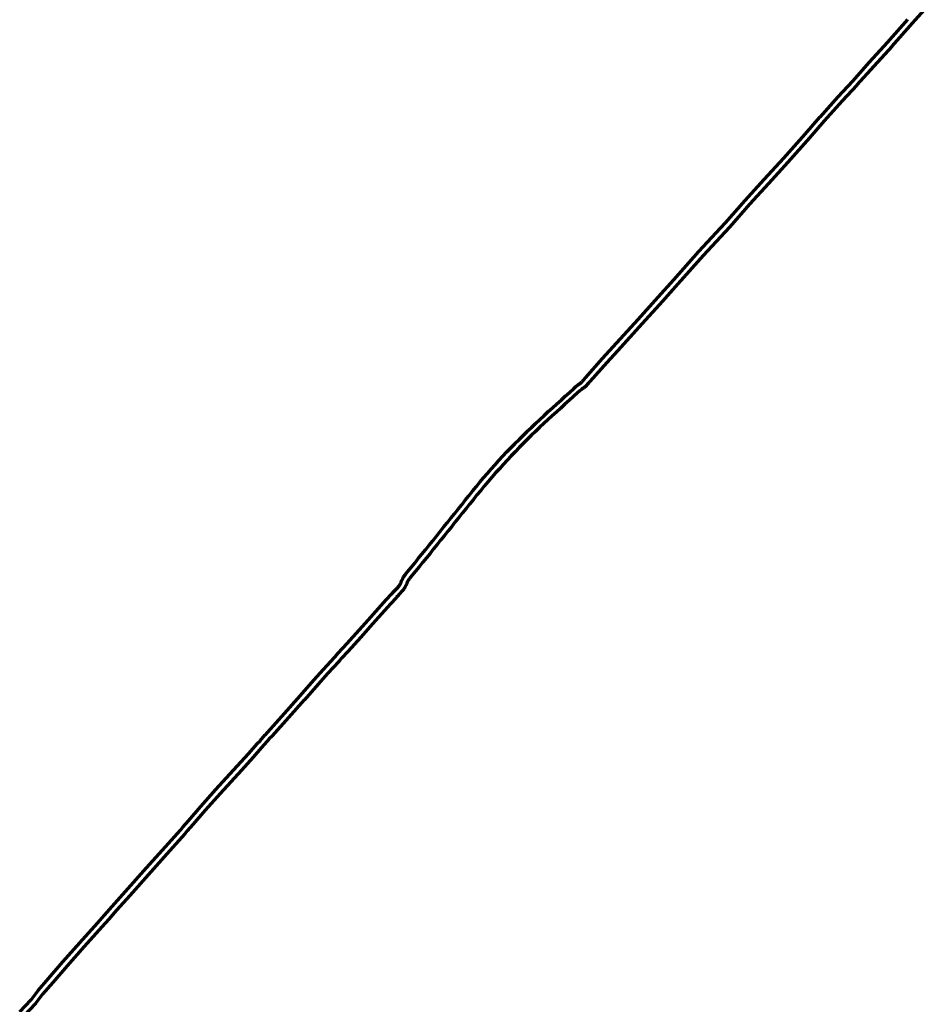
# Model space of a CAD drawing. Extents: x 73120 to 113741, y 434688 to 489241.
# Tile 36 of 256: x 100776 to 102353, y 473898 to 475603. Entities that reach past the tile are written whole.
import ezdxf

# ---------------------------------------------------------------- set-up
doc = ezdxf.new("R2010")
doc.units = 0
doc.header["$LTSCALE"] = 0.5
doc.layers.add('B-WE-OG-INFO_EIS VOORZORGSMAATREGEL-GV', color=7, linetype='Continuous', lineweight=70, true_color=0xfa194b)

msp = doc.modelspace()

# ---------------------------------------------------------------- linework, layer by layer
at = {"layer": 'B-WE-OG-INFO_EIS VOORZORGSMAATREGEL-GV', "flags": 128}
for points in [[(102352.7, 475631.1), (102321.4, 475596.3), (102286.2, 475556.5), (102286.2, 475556.4), (102255.1, 475522.4), (102225.8, 475489.6), (102225.8, 475489.5), (102200.4, 475462.2), (102169.2, 475427.5), (102143.4, 475398), (102143.3, 475398), (102106.3, 475356.2), (102106.3, 475356.1), (102072.4, 475319.2), (102039.8, 475283.1), (102005.4, 475244.1), (102005.4, 475244), (101997.1, 475235), (101997.1, 475235), (101959.6, 475194.5), (101915.9, 475145.3), (101915.9, 475145.3), (101889.2, 475115.4), (101889.2, 475115.3), (101854.1, 475076.5), (101854.1, 475076.5), (101810.9, 475029.3), (101792.7, 475009.1), (101763.1, 474976.1), (101761, 474973.4), (101761, 474973.3), (101760.8, 474973.2), (101760.7, 474973), (101759.9, 474972.2), (101758.7, 474970.8), (101758.7, 474970.7), (101757.6, 474969.5), (101757.4, 474969.3), (101756.3, 474968.2), (101756.1, 474968), (101755, 474967.1), (101755, 474967), (101754.3, 474966.4), (101754.1, 474966.3), (101753.3, 474965.6), (101753, 474965.4), (101752, 474964.7), (101751.8, 474964.6), (101751.3, 474964.2), (101751.3, 474964.2), (101750.8, 474963.9), (101750.1, 474963.4), (101749.2, 474962.8), (101748.8, 474962.5), (101745.7, 474960), (101742.2, 474956.8), (101742.2, 474956.8), (101734.9, 474950), (101734.9, 474950), (101727.6, 474943.3), (101727.6, 474943.3), (101720.2, 474936.7), (101712.9, 474930), (101712.9, 474930), (101705.5, 474923.3), (101705.5, 474923.3), (101698.2, 474916.6), (101690.8, 474910), (101683.5, 474903.2), (101676.2, 474896.4), (101669, 474889.6), (101661.9, 474882.7), (101654.8, 474875.7), (101647.8, 474868.7), (101640.8, 474861.6), (101633.8, 474854.4), (101627, 474847.2), (101620.1, 474839.9), (101613.4, 474832.6), (101606.7, 474825.2), (101600.1, 474817.8), (101593.5, 474810.3), (101587, 474802.8), (101580.6, 474795.2), (101574.3, 474787.5), (101567.9, 474779.8), (101561.7, 474772), (101555.4, 474764.2), (101549.2, 474756.4), (101542.9, 474748.7), (101536.7, 474740.8), (101536.6, 474740.8), (101530.4, 474733), (101524.1, 474725.3), (101517.9, 474717.5), (101517.9, 474717.5), (101511.6, 474709.7), (101505.4, 474701.9), (101505.4, 474701.9), (101499.1, 474694.1), (101492.8, 474686.4), (101492.8, 474686.4), (101486.6, 474678.6), (101486.6, 474678.6), (101480.3, 474670.9), (101474.1, 474663.2), (101467.9, 474655.5), (101461.7, 474647.8), (101461.7, 474647.8), (101452.5, 474636.7), (101452.5, 474636.6), (101452.2, 474636.2), (101451.7, 474635.7), (101451.5, 474635.3), (101451.4, 474635.2), (101450.6, 474634.3), (101450.5, 474634.1), (101450.4, 474634), (101449.8, 474633.2), (101449.3, 474632.5), (101448.6, 474631.4), (101448.2, 474630.5), (101447.8, 474629.7), (101447.3, 474628.6), (101446.7, 474627.4), (101446.3, 474626.3), (101446.2, 474626.1), (101446, 474625.6), (101445.7, 474624.8), (101445.7, 474624.8), (101445, 474623.2), (101444.9, 474623.1), (101444.3, 474621.8), (101444.2, 474621.6), (101443.6, 474620.5), (101443.5, 474620.3), (101442.9, 474619.1), (101442.7, 474618.9), (101442, 474617.8), (101441.9, 474617.6), (101441.1, 474616.5), (101441, 474616.4), (101440.6, 474615.8), (101440.4, 474615.5), (101439.9, 474615), (101439.8, 474614.9), (101439.6, 474614.6), (101439.5, 474614.5), (101438.7, 474613.7), (101438.6, 474613.5), (101438.5, 474613.5), (101429.8, 474603.8), (101429.8, 474603.8), (101428.8, 474602.7), (101427.8, 474601.7), (101427.8, 474601.6), (101418.2, 474591.3), (101387, 474556.6), (101366.6, 474533.7), (101366.6, 474533.7), (101344.4, 474508.9), (101344.3, 474508.8), (101333.5, 474497.3), (101329.1, 474491.9), (101328.9, 474491.6), (101309.4, 474470.6), (101292.7, 474452.2), (101269.1, 474425.1), (101269, 474425.1), (101241.8, 474394.6), (101213.4, 474362.5), (101213.3, 474362.3), (101208.3, 474357.2), (101199.7, 474347.6), (101199.6, 474347.4), (101194.6, 474342.3), (101180.5, 474325.7), (101180.4, 474325.5), (101160, 474303.3), (101123.1, 474263.1), (101097.4, 474233.9), (101076, 474209.1), (101076, 474209.1), (101066.3, 474197.9), (101062, 474192.9), (101061.9, 474192.9), (101030.8, 474158.3), (101003.2, 474127.3), (100966.7, 474086.3), (100966.7, 474086.3), (100943.9, 474060.7), (100930.6, 474045.4), (100930.5, 474045.4), (100918.5, 474031.8), (100918.5, 474031.8), (100888, 473997.7), (100888, 473997.7), (100858.4, 473964.6), (100833.5, 473935.7), (100833.5, 473935.7), (100815.9, 473915.3), (100803.7, 473899.5), (100803.4, 473899.1), (100783.6, 473877.8)], [(100776.2, 473884.6), (100795.9, 473905.7), (100808, 473921.5), (100808.2, 473921.8), (100825.9, 473942.3), (100850.8, 473971.2), (100850.9, 473971.2), (100880.6, 474004.3), (100911.1, 474038.4), (100923, 474052), (100936.3, 474067.3), (100936.4, 474067.3), (100959.3, 474092.9), (100995.8, 474133.9), (101023.4, 474164.9), (101023.4, 474164.9), (101054.4, 474199.5), (101058.7, 474204.5), (101058.7, 474204.5), (101068.4, 474215.7), (101089.8, 474240.5), (101089.9, 474240.5), (101115.7, 474269.7), (101115.7, 474269.8), (101152.6, 474310.1), (101152.6, 474310.1), (101172.9, 474332.2), (101187.1, 474348.9), (101187.3, 474349.2), (101192.3, 474354.3), (101200.9, 474363.9), (101201, 474364.1), (101206, 474369.2), (101234.4, 474401.2), (101234.4, 474401.2), (101261.6, 474431.7), (101285.2, 474458.8), (101285.3, 474458.9), (101302, 474477.4), (101302, 474477.4), (101321.4, 474498.3), (101325.8, 474503.7), (101326.1, 474504), (101337, 474515.6), (101359.2, 474540.3), (101379.6, 474563.2), (101379.6, 474563.2), (101410.8, 474598), (101410.8, 474598.1), (101420.4, 474608.4), (101421.4, 474609.5), (101421.4, 474609.5), (101422.4, 474610.6), (101431.2, 474620.3), (101431.4, 474620.5), (101431.4, 474620.5), (101432.1, 474621.3), (101432.3, 474621.5), (101432.6, 474621.9), (101433, 474622.3), (101433.7, 474623.3), (101434.2, 474624.2), (101434.8, 474625.2), (101435.3, 474626.1), (101435.8, 474627.3), (101436.5, 474628.7), (101436.8, 474629.5), (101436.9, 474629.7), (101437.1, 474630.2), (101437.5, 474631.2), (101437.5, 474631.2), (101438.1, 474632.6), (101438.2, 474632.7), (101438.8, 474634), (101438.8, 474634.2), (101439.3, 474635.1), (101439.4, 474635.2), (101439.9, 474636.3), (101440, 474636.5), (101440.8, 474637.7), (101440.9, 474637.8), (101441.5, 474638.8), (101441.7, 474639.1), (101442.3, 474639.9), (101442.5, 474640.2), (101442.7, 474640.5), (101443.6, 474641.5), (101443.9, 474641.9), (101444, 474642), (101444.5, 474642.6), (101444.5, 474642.7), (101444.8, 474643.1), (101453.9, 474654.1), (101460.1, 474661.8), (101466.3, 474669.5), (101466.3, 474669.5), (101472.6, 474677.2), (101472.6, 474677.2), (101478.8, 474684.9), (101485.1, 474692.6), (101491.3, 474700.4), (101491.3, 474700.4), (101497.6, 474708.2), (101503.8, 474715.9), (101510.1, 474723.7), (101516.3, 474731.5), (101516.3, 474731.5), (101522.6, 474739.3), (101528.9, 474747.1), (101535.1, 474754.9), (101535.1, 474754.9), (101541.4, 474762.7), (101547.6, 474770.5), (101547.6, 474770.5), (101553.9, 474778.3), (101560.2, 474786.1), (101560.2, 474786.1), (101566.5, 474793.8), (101566.6, 474793.9), (101572.9, 474801.6), (101573, 474801.6), (101579.4, 474809.2), (101579.4, 474809.3), (101586, 474816.9), (101586, 474816.9), (101592.6, 474824.4), (101592.6, 474824.5), (101599.3, 474831.9), (101599.3, 474831.9), (101606, 474839.3), (101606, 474839.4), (101612.8, 474846.7), (101612.8, 474846.8), (101619.7, 474854.1), (101619.7, 474854.1), (101626.6, 474861.3), (101626.6, 474861.4), (101633.6, 474868.5), (101633.6, 474868.6), (101640.7, 474875.7), (101640.7, 474875.7), (101647.7, 474882.8), (101647.8, 474882.8), (101654.9, 474889.8), (101654.9, 474889.9), (101662.1, 474896.8), (101662.1, 474896.8), (101669.4, 474903.7), (101669.4, 474903.7), (101676.7, 474910.5), (101676.7, 474910.5), (101684, 474917.3), (101684.1, 474917.3), (101691.4, 474924), (101691.4, 474924.1), (101698.8, 474930.7), (101706.2, 474937.4), (101713.5, 474944.1), (101720.8, 474950.7), (101728.1, 474957.4), (101735.4, 474964.1), (101739, 474967.5), (101739.3, 474967.7), (101742.7, 474970.4), (101742.9, 474970.6), (101743.4, 474971), (101743.5, 474971), (101744.5, 474971.7), (101744.6, 474971.8), (101745.4, 474972.3), (101745.4, 474972.3), (101745.8, 474972.6), (101746.3, 474972.9), (101747.1, 474973.5), (101747.8, 474974), (101748.4, 474974.6), (101749.3, 474975.4), (101750.3, 474976.3), (101751.2, 474977.3), (101752.4, 474978.7), (101752.5, 474978.8), (101753.2, 474979.6), (101753.2, 474979.7), (101755.4, 474982.4), (101755.6, 474982.6), (101785.3, 475015.7), (101803.5, 475036), (101803.5, 475036.1), (101846.7, 475083.3), (101881.8, 475122), (101908.5, 475151.9), (101952.2, 475201.2), (101952.2, 475201.3), (101989.7, 475241.8), (101998, 475250.7), (102032.4, 475289.7), (102032.4, 475289.7), (102065, 475325.9), (102065, 475326), (102098.9, 475362.8), (102135.8, 475404.6), (102161.7, 475434.1), (102161.8, 475434.1), (102193, 475468.9), (102193, 475469), (102218.4, 475496.3), (102247.7, 475529.1), (102247.7, 475529.2), (102278.8, 475563.1), (102314, 475602.9)]]:
    msp.add_lwpolyline(points, dxfattribs=at)

doc.saveas('drawing.dxf')
